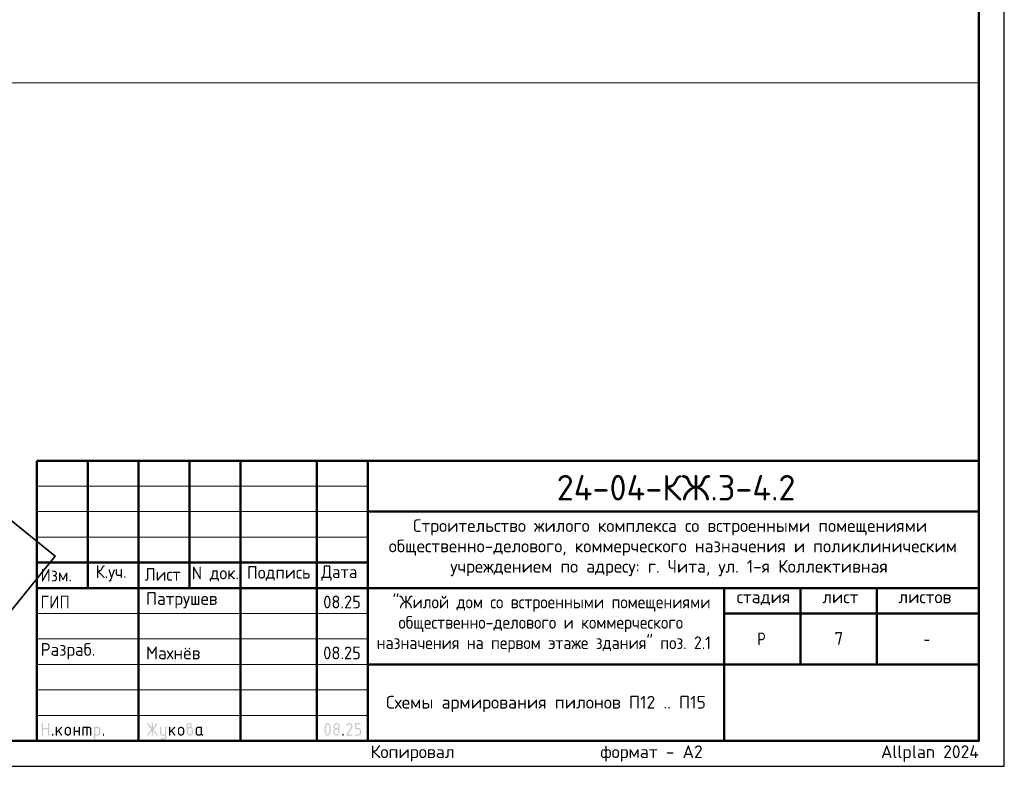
# Model space of a CAD drawing. Header units: millimetres. Extents: x 0 to 59400, y 0 to 42000.
# Tile 15 of 29: x 40065 to 59400, y 0 to 14659. Entities that reach past the tile are written whole.
import ezdxf

# ---------------------------------------------------------------- set-up
doc = ezdxf.new("R2010")
doc.units = ezdxf.units.MM
doc.layers.add('Standard', color=7, linetype='Continuous', lineweight=25)
doc.layers.add('Надписи', color=7, linetype='Continuous', lineweight=25)
doc.styles.add('ISOCPEUR', font='txt')

msp = doc.modelspace()

# ---------------------------------------------------------------- hatches: boundary and pattern name
at = {"layer": 'Standard', "linetype": 'Continuous', "lineweight": 25, "transparency": 33554687}
for points in [[(40499, 614), (40499, 839), (40499, 840), (40499, 842), (40499, 843), (40500, 844), (40500, 845), (40501, 846), (40501, 847), (40502, 848), (40503, 849), (40504, 850), (40505, 850), (40506, 851), (40507, 851), (40509, 851), (40510, 851), (40512, 851), (40513, 851), (40515, 851), (40516, 851), (40517, 851), (40518, 850), (40519, 850), (40520, 849), (40521, 848), (40522, 847), (40522, 846), (40523, 845), (40523, 844), (40524, 843), (40524, 842), (40524, 840), (40524, 839), (40524, 751), (40624, 751), (40624, 839), (40624, 840), (40624, 842), (40624, 843), (40625, 844), (40625, 845), (40626, 846), (40626, 847), (40627, 848), (40628, 849), (40629, 850), (40630, 850), (40631, 851), (40632, 851), (40633, 851), (40635, 851), (40636, 851), (40638, 851), (40639, 851), (40641, 851), (40642, 851), (40643, 850), (40644, 850), (40645, 849), (40646, 848), (40647, 847), (40647, 846), (40648, 845), (40648, 844), (40649, 843), (40649, 842), (40649, 840), (40649, 839), (40649, 614), (40649, 612), (40649, 611), (40649, 609), (40648, 608), (40648, 607), (40647, 606), (40647, 605), (40646, 604), (40645, 604), (40644, 603), (40643, 602), (40642, 602), (40641, 602), (40639, 601), (40638, 601), (40636, 601), (40635, 601), (40633, 601), (40632, 602), (40631, 602), (40630, 602), (40629, 603), (40628, 604), (40627, 604), (40626, 605), (40626, 606), (40625, 607), (40625, 608), (40624, 609), (40624, 611), (40624, 612), (40624, 614), (40624, 726), (40524, 726), (40524, 614), (40524, 612), (40524, 611), (40524, 609), (40523, 608), (40523, 607), (40522, 606), (40522, 605), (40521, 604), (40520, 604), (40519, 603), (40518, 602), (40517, 602), (40516, 602), (40515, 601), (40513, 601), (40512, 601), (40510, 601), (40509, 601), (40507, 602), (40506, 602), (40505, 602), (40504, 603), (40503, 604), (40502, 604), (40501, 605), (40501, 606), (40500, 607), (40500, 608), (40499, 609), (40499, 611), (40499, 612)], [(40799, 694), (40878, 773), (40878, 773), (40879, 774), (40880, 775), (40882, 775), (40883, 776), (40884, 776), (40885, 776), (40886, 776), (40888, 776), (40889, 776), (40891, 776), (40892, 775), (40893, 775), (40894, 774), (40895, 774), (40896, 773), (40897, 772), (40897, 771), (40898, 770), (40898, 769), (40899, 768), (40899, 767), (40899, 765), (40899, 764), (40899, 762), (40899, 761), (40898, 760), (40898, 759), (40897, 758), (40897, 757), (40896, 756), (40895, 755), (40840, 700), (40896, 621), (40898, 619), (40898, 617), (40899, 616), (40899, 614), (40899, 612), (40899, 611), (40899, 609), (40898, 608), (40898, 607), (40897, 606), (40897, 605), (40896, 604), (40895, 604), (40894, 603), (40893, 602), (40892, 602), (40891, 602), (40889, 601), (40888, 601), (40886, 601), (40885, 601), (40883, 602), (40882, 602), (40880, 603), (40879, 603), (40878, 604), (40877, 605), (40876, 607), (40822, 682), (40799, 659), (40799, 614), (40799, 612), (40799, 611), (40799, 609), (40798, 608), (40798, 607), (40797, 606), (40797, 605), (40796, 604), (40795, 604), (40794, 603), (40793, 602), (40792, 602), (40791, 602), (40789, 601), (40788, 601), (40786, 601), (40785, 601), (40783, 601), (40782, 602), (40781, 602), (40780, 602), (40779, 603), (40778, 604), (40777, 604), (40776, 605), (40776, 606), (40775, 607), (40775, 608), (40774, 609), (40774, 611), (40774, 612), (40774, 614), (40774, 764), (40774, 765), (40774, 767), (40774, 768), (40775, 769), (40775, 770), (40776, 771), (40776, 772), (40777, 773), (40778, 774), (40779, 774), (40780, 775), (40781, 775), (40782, 776), (40783, 776), (40785, 776), (40786, 776), (40788, 776), (40789, 776), (40791, 776), (40792, 775), (40793, 775), (40794, 774), (40795, 774), (40796, 773), (40797, 772), (40797, 771), (40798, 770), (40798, 769), (40799, 768), (40799, 767), (40799, 765), (40799, 764)], [(41149, 676), (41149, 614), (41149, 612), (41148, 611), (41148, 609), (41148, 608), (41147, 607), (41147, 606), (41146, 605), (41146, 604), (41145, 604), (41144, 603), (41143, 602), (41142, 602), (41140, 602), (41139, 601), (41138, 601), (41136, 601), (41135, 601), (41133, 601), (41132, 602), (41131, 602), (41129, 602), (41129, 603), (41128, 604), (41127, 604), (41126, 605), (41125, 606), (41125, 607), (41124, 608), (41124, 609), (41124, 611), (41124, 612), (41124, 614), (41124, 764), (41124, 765), (41124, 767), (41124, 768), (41124, 769), (41125, 770), (41125, 771), (41126, 772), (41127, 773), (41128, 774), (41129, 774), (41129, 775), (41131, 775), (41132, 776), (41133, 776), (41135, 776), (41136, 776), (41138, 776), (41139, 776), (41140, 776), (41142, 775), (41143, 775), (41144, 774), (41145, 774), (41146, 773), (41146, 772), (41147, 771), (41147, 770), (41148, 769), (41148, 768), (41148, 767), (41149, 765), (41149, 764), (41149, 701), (41223, 701), (41223, 764), (41223, 765), (41224, 767), (41224, 768), (41224, 769), (41225, 770), (41225, 771), (41226, 772), (41226, 773), (41227, 774), (41228, 774), (41229, 775), (41230, 775), (41232, 776), (41233, 776), (41234, 776), (41236, 776), (41237, 776), (41239, 776), (41240, 776), (41241, 775), (41243, 775), (41243, 774), (41244, 774), (41245, 773), (41246, 772), (41247, 771), (41247, 770), (41248, 769), (41248, 768), (41248, 767), (41248, 765), (41248, 764), (41248, 614), (41248, 612), (41248, 611), (41248, 609), (41248, 608), (41247, 607), (41247, 606), (41246, 605), (41245, 604), (41244, 604), (41243, 603), (41243, 602), (41241, 602), (41240, 602), (41239, 601), (41237, 601), (41236, 601), (41234, 601), (41233, 601), (41232, 602), (41230, 602), (41229, 602), (41228, 603), (41227, 604), (41226, 604), (41226, 605), (41225, 606), (41225, 607), (41224, 608), (41224, 609), (41224, 611), (41223, 612), (41223, 614), (41223, 676)], [(41311, 776), (41423, 776), (41426, 776), (41428, 776), (41431, 776), (41433, 775), (41436, 775), (41438, 774), (41440, 773), (41443, 773), (41445, 772), (41447, 770), (41449, 769), (41451, 768), (41453, 767), (41455, 765), (41457, 763), (41459, 762), (41461, 760), (41462, 758), (41464, 756), (41465, 754), (41467, 752), (41468, 750), (41469, 748), (41470, 745), (41471, 743), (41471, 741), (41472, 739), (41472, 736), (41473, 734), (41473, 731), (41473, 729), (41473, 726), (41473, 614), (41473, 612), (41473, 611), (41473, 609), (41473, 608), (41472, 607), (41472, 606), (41471, 605), (41470, 604), (41469, 604), (41468, 603), (41467, 602), (41466, 602), (41465, 602), (41464, 601), (41462, 601), (41461, 601), (41459, 601), (41458, 601), (41457, 602), (41455, 602), (41454, 602), (41453, 603), (41452, 604), (41451, 604), (41451, 605), (41450, 606), (41449, 607), (41449, 608), (41449, 609), (41448, 611), (41448, 612), (41448, 614), (41448, 726), (41448, 729), (41448, 731), (41447, 734), (41446, 736), (41446, 738), (41444, 740), (41443, 742), (41441, 744), (41439, 746), (41437, 747), (41435, 748), (41433, 749), (41431, 750), (41428, 751), (41426, 751), (41423, 751), (41398, 751), (41398, 614), (41398, 612), (41398, 611), (41398, 609), (41398, 608), (41397, 607), (41397, 606), (41396, 605), (41395, 604), (41395, 604), (41394, 603), (41393, 602), (41391, 602), (41390, 602), (41389, 601), (41387, 601), (41386, 601), (41384, 601), (41383, 601), (41382, 602), (41380, 602), (41379, 602), (41378, 603), (41377, 604), (41377, 604), (41376, 605), (41375, 606), (41375, 607), (41374, 608), (41374, 609), (41374, 611), (41373, 612), (41373, 614), (41373, 751), (41324, 751), (41324, 614), (41324, 612), (41323, 611), (41323, 609), (41323, 608), (41322, 607), (41322, 606), (41321, 605), (41320, 604), (41320, 604), (41319, 603), (41318, 602), (41316, 602), (41315, 602), (41314, 601), (41313, 601), (41311, 601), (41309, 601), (41308, 601), (41307, 602), (41306, 602), (41304, 602), (41303, 603), (41302, 604), (41302, 604), (41301, 605), (41300, 606), (41300, 607), (41299, 608), (41299, 609), (41299, 611), (41298, 612), (41298, 614), (41298, 764), (41298, 765), (41299, 767), (41299, 768), (41299, 769), (41300, 770), (41300, 771), (41301, 772), (41302, 773), (41302, 774), (41303, 774), (41304, 775), (41305, 775), (41307, 776), (41308, 776), (41309, 776)], [(42659, 704), (42594, 607), (42593, 605), (42592, 604), (42591, 603), (42590, 603), (42588, 602), (42587, 602), (42585, 601), (42583, 601), (42582, 601), (42580, 601), (42579, 602), (42578, 602), (42577, 603), (42576, 603), (42575, 604), (42574, 605), (42573, 605), (42573, 606), (42572, 607), (42572, 609), (42571, 610), (42571, 611), (42571, 613), (42571, 614), (42571, 616), (42572, 618), (42572, 619), (42573, 621), (42643, 726), (42573, 832), (42572, 833), (42572, 835), (42571, 837), (42571, 838), (42571, 840), (42571, 841), (42571, 843), (42572, 844), (42572, 845), (42573, 846), (42573, 847), (42574, 848), (42575, 849), (42576, 849), (42577, 850), (42578, 850), (42579, 851), (42581, 851), (42582, 851), (42584, 851), (42585, 851), (42587, 851), (42588, 851), (42589, 850), (42591, 849), (42592, 848), (42593, 847), (42594, 846), (42659, 749), (42659, 839), (42659, 840), (42659, 842), (42659, 843), (42659, 844), (42660, 845), (42660, 846), (42661, 847), (42662, 848), (42662, 849), (42663, 850), (42664, 850), (42666, 851), (42667, 851), (42668, 851), (42669, 851), (42671, 851), (42673, 851), (42674, 851), (42675, 851), (42677, 851), (42678, 850), (42679, 850), (42680, 849), (42680, 848), (42681, 847), (42682, 846), (42682, 845), (42683, 844), (42683, 843), (42683, 842), (42684, 840), (42684, 839), (42684, 749), (42748, 846), (42749, 847), (42750, 848), (42751, 849), (42753, 850), (42754, 851), (42756, 851), (42757, 851), (42759, 851), (42760, 851), (42761, 851), (42762, 851), (42763, 850), (42765, 850), (42766, 849), (42767, 848), (42767, 847), (42768, 847), (42769, 846), (42770, 845), (42770, 843), (42771, 842), (42771, 841), (42771, 840), (42771, 839), (42771, 837), (42771, 835), (42770, 833), (42769, 832), (42699, 726), (42769, 621), (42770, 619), (42771, 617), (42771, 616), (42771, 614), (42771, 613), (42771, 611), (42771, 610), (42770, 609), (42770, 608), (42769, 607), (42768, 606), (42768, 605), (42767, 604), (42766, 603), (42765, 603), (42764, 602), (42763, 602), (42761, 602), (42760, 601), (42759, 601), (42757, 601), (42756, 602), (42754, 602), (42753, 603), (42751, 603), (42750, 604), (42749, 605), (42748, 607), (42684, 704), (42684, 614), (42684, 612), (42683, 611), (42683, 609), (42683, 608), (42682, 607), (42682, 606), (42681, 605), (42680, 604), (42680, 604), (42679, 603), (42678, 602), (42677, 602), (42675, 602), (42674, 601), (42673, 601), (42671, 601), (42669, 601), (42668, 601), (42667, 602), (42666, 602), (42664, 602), (42663, 603), (42662, 604), (42662, 604), (42661, 605), (42660, 606), (42660, 607), (42659, 608), (42659, 609), (42659, 611), (42659, 612), (42659, 614)], [(42921, 576), (42921, 601), (42871, 601), (42868, 601), (42866, 602), (42863, 602), (42861, 602), (42858, 603), (42856, 603), (42854, 604), (42852, 605), (42849, 606), (42847, 607), (42845, 608), (42843, 609), (42841, 611), (42839, 612), (42837, 614), (42836, 616), (42834, 618), (42832, 620), (42831, 622), (42829, 624), (42828, 626), (42827, 628), (42826, 630), (42825, 632), (42824, 634), (42823, 637), (42822, 639), (42822, 641), (42822, 644), (42821, 646), (42821, 649), (42821, 651), (42821, 764), (42821, 765), (42821, 767), (42821, 768), (42822, 769), (42822, 770), (42823, 771), (42823, 772), (42824, 773), (42825, 774), (42826, 774), (42827, 775), (42828, 775), (42829, 776), (42831, 776), (42832, 776), (42834, 776), (42835, 776), (42837, 776), (42838, 776), (42839, 775), (42840, 775), (42841, 774), (42842, 774), (42843, 773), (42844, 772), (42844, 771), (42845, 770), (42845, 769), (42846, 768), (42846, 767), (42846, 765), (42846, 764), (42846, 651), (42846, 649), (42847, 646), (42847, 644), (42848, 642), (42849, 640), (42850, 638), (42852, 636), (42854, 634), (42855, 632), (42857, 630), (42859, 629), (42862, 628), (42864, 627), (42866, 627), (42868, 626), (42871, 626), (42921, 626), (42921, 764), (42921, 765), (42921, 767), (42921, 768), (42922, 769), (42922, 770), (42923, 771), (42923, 772), (42924, 773), (42925, 774), (42926, 774), (42927, 775), (42928, 775), (42929, 776), (42930, 776), (42932, 776), (42933, 776), (42935, 776), (42936, 776), (42938, 776), (42939, 775), (42940, 775), (42941, 774), (42942, 774), (42943, 773), (42944, 772), (42944, 771), (42945, 770), (42945, 769), (42945, 768), (42946, 767), (42946, 765), (42946, 764), (42946, 576), (42946, 574), (42946, 571), (42945, 569), (42945, 566), (42945, 564), (42944, 562), (42943, 559), (42942, 557), (42941, 555), (42940, 553), (42939, 551), (42938, 549), (42937, 547), (42935, 545), (42933, 543), (42932, 541), (42930, 539), (42928, 538), (42926, 536), (42924, 535), (42922, 533), (42920, 532), (42918, 531), (42916, 530), (42914, 529), (42911, 528), (42909, 528), (42907, 527), (42904, 527), (42902, 527), (42899, 526), (42897, 526), (42846, 526), (42845, 526), (42843, 527), (42842, 527), (42841, 527), (42840, 528), (42839, 528), (42838, 529), (42837, 529), (42836, 530), (42835, 531), (42835, 532), (42834, 533), (42834, 535), (42834, 536), (42834, 537), (42834, 539), (42834, 540), (42834, 541), (42834, 542), (42835, 544), (42835, 545), (42836, 546), (42836, 547), (42837, 548), (42838, 549), (42839, 549), (42840, 550), (42842, 550), (42843, 551), (42844, 551), (42845, 551), (42846, 551), (42896, 551), (42899, 551), (42901, 552), (42903, 552), (42906, 553), (42908, 554), (42910, 555), (42912, 557), (42914, 558), (42915, 560), (42917, 562), (42918, 564), (42919, 566), (42920, 568), (42920, 571), (42921, 573)], [(43021, 694), (43100, 773), (43100, 773), (43101, 774), (43102, 775), (43104, 775), (43105, 776), (43106, 776), (43107, 776), (43108, 776), (43110, 776), (43111, 776), (43113, 776), (43114, 775), (43115, 775), (43116, 774), (43117, 774), (43118, 773), (43119, 772), (43119, 771), (43120, 770), (43120, 769), (43121, 768), (43121, 767), (43121, 765), (43121, 764), (43121, 762), (43121, 761), (43121, 760), (43120, 759), (43120, 758), (43119, 757), (43118, 756), (43117, 755), (43062, 700), (43119, 621), (43120, 619), (43120, 617), (43121, 616), (43121, 614), (43121, 612), (43121, 611), (43121, 609), (43120, 608), (43120, 607), (43119, 606), (43119, 605), (43118, 604), (43117, 604), (43116, 603), (43115, 602), (43114, 602), (43113, 602), (43111, 601), (43110, 601), (43108, 601), (43107, 601), (43105, 602), (43104, 602), (43103, 603), (43101, 603), (43100, 604), (43099, 605), (43098, 607), (43044, 682), (43021, 659), (43021, 614), (43021, 612), (43021, 611), (43021, 609), (43020, 608), (43020, 607), (43019, 606), (43019, 605), (43018, 604), (43017, 604), (43016, 603), (43015, 602), (43014, 602), (43013, 602), (43011, 601), (43010, 601), (43008, 601), (43007, 601), (43006, 601), (43004, 602), (43003, 602), (43002, 602), (43001, 603), (43000, 604), (42999, 604), (42998, 605), (42998, 606), (42997, 607), (42997, 608), (42996, 609), (42996, 611), (42996, 612), (42996, 614), (42996, 764), (42996, 765), (42996, 767), (42996, 768), (42997, 769), (42997, 770), (42998, 771), (42998, 772), (42999, 773), (43000, 774), (43001, 774), (43002, 775), (43003, 775), (43004, 776), (43006, 776), (43007, 776), (43008, 776), (43010, 776), (43011, 776), (43013, 776), (43014, 775), (43015, 775), (43016, 774), (43017, 774), (43018, 773), (43019, 772), (43019, 771), (43020, 770), (43020, 769), (43021, 768), (43021, 767), (43021, 765), (43021, 764)], [(46537, 851), (46540, 851), (46544, 851), (46547, 851), (46550, 850), (46553, 850), (46556, 849), (46558, 848), (46561, 847), (46564, 846), (46567, 844), (46569, 843), (46572, 841), (46574, 839), (46577, 837), (46579, 835), (46581, 833), (46584, 831), (46586, 828), (46588, 826), (46589, 823), (46591, 821), (46592, 818), (46594, 816), (46595, 813), (46596, 810), (46597, 807), (46598, 804), (46598, 801), (46599, 798), (46599, 795), (46600, 792), (46600, 789), (46600, 784), (46599, 780), (46598, 775), (46597, 771), (46595, 766), (46593, 762), (46591, 757), (46588, 753), (46510, 626), (46587, 626), (46589, 626), (46590, 626), (46591, 626), (46593, 626), (46594, 625), (46595, 625), (46596, 624), (46597, 623), (46597, 622), (46598, 621), (46598, 620), (46599, 619), (46599, 618), (46599, 617), (46600, 615), (46600, 614), (46600, 612), (46599, 611), (46599, 610), (46599, 608), (46598, 607), (46598, 606), (46597, 605), (46597, 604), (46596, 604), (46595, 603), (46594, 602), (46593, 602), (46591, 602), (46590, 601), (46589, 601), (46587, 601), (46487, 601), (46486, 601), (46484, 601), (46483, 602), (46482, 602), (46481, 602), (46480, 603), (46479, 604), (46478, 604), (46477, 605), (46476, 606), (46476, 607), (46475, 608), (46475, 609), (46475, 611), (46475, 612), (46475, 614), (46475, 616), (46475, 617), (46476, 619), (46477, 621), (46568, 768), (46570, 771), (46571, 773), (46572, 776), (46573, 778), (46574, 781), (46574, 783), (46575, 786), (46575, 789), (46575, 793), (46574, 796), (46573, 800), (46572, 803), (46571, 806), (46568, 809), (46566, 813), (46564, 815), (46561, 818), (46558, 820), (46555, 822), (46552, 823), (46548, 825), (46545, 826), (46541, 826), (46537, 826), (46535, 826), (46532, 826), (46529, 825), (46527, 824), (46524, 823), (46522, 822), (46519, 820), (46517, 818), (46514, 816), (46512, 814), (46510, 812), (46507, 809), (46505, 806), (46503, 802), (46500, 799), (46498, 795), (46497, 793), (46496, 792), (46495, 791), (46494, 790), (46492, 790), (46491, 789), (46489, 789), (46487, 789), (46486, 789), (46484, 789), (46483, 789), (46482, 790), (46481, 790), (46480, 791), (46479, 791), (46478, 792), (46477, 793), (46476, 794), (46476, 795), (46475, 796), (46475, 797), (46475, 798), (46475, 800), (46475, 801), (46475, 803), (46475, 804), (46475, 805), (46476, 806), (46479, 812), (46482, 817), (46485, 822), (46488, 826), (46492, 830), (46495, 834), (46499, 837), (46503, 840), (46507, 843), (46511, 845), (46515, 847), (46519, 848), (46523, 850), (46528, 851), (46532, 851)], [(46650, 739), (46650, 839), (46650, 840), (46650, 842), (46650, 843), (46650, 844), (46651, 845), (46651, 846), (46652, 847), (46653, 848), (46653, 849), (46654, 850), (46655, 850), (46657, 851), (46658, 851), (46659, 851), (46660, 851), (46662, 851), (46749, 851), (46751, 851), (46752, 851), (46754, 851), (46755, 851), (46756, 850), (46757, 850), (46758, 849), (46759, 848), (46759, 847), (46760, 846), (46761, 845), (46761, 844), (46761, 843), (46762, 842), (46762, 840), (46762, 839), (46762, 837), (46762, 836), (46761, 834), (46761, 833), (46761, 832), (46760, 831), (46759, 830), (46759, 829), (46758, 829), (46757, 828), (46756, 827), (46755, 827), (46754, 827), (46752, 826), (46751, 826), (46749, 826), (46675, 826), (46675, 751), (46712, 751), (46715, 751), (46718, 751), (46721, 751), (46724, 750), (46727, 750), (46730, 749), (46733, 748), (46736, 747), (46739, 746), (46741, 744), (46744, 743), (46747, 741), (46749, 739), (46751, 737), (46754, 735), (46756, 733), (46758, 731), (46760, 728), (46762, 726), (46764, 723), (46766, 721), (46767, 718), (46769, 715), (46770, 713), (46771, 710), (46772, 707), (46773, 704), (46773, 701), (46774, 698), (46774, 695), (46774, 692), (46774, 689), (46774, 664), (46774, 661), (46774, 657), (46774, 654), (46773, 651), (46773, 648), (46772, 645), (46771, 643), (46770, 640), (46769, 637), (46767, 634), (46766, 632), (46764, 629), (46762, 627), (46760, 624), (46758, 622), (46756, 620), (46754, 617), (46751, 615), (46749, 613), (46746, 612), (46744, 610), (46741, 608), (46739, 607), (46736, 606), (46733, 605), (46730, 604), (46727, 603), (46724, 602), (46721, 602), (46718, 602), (46715, 601), (46712, 601), (46662, 601), (46660, 601), (46659, 601), (46658, 602), (46657, 602), (46655, 602), (46654, 603), (46653, 604), (46653, 604), (46652, 605), (46651, 606), (46651, 607), (46650, 608), (46650, 610), (46650, 611), (46650, 612), (46650, 614), (46650, 615), (46650, 617), (46650, 618), (46650, 619), (46651, 620), (46651, 621), (46652, 622), (46653, 623), (46653, 624), (46654, 625), (46655, 625), (46657, 626), (46658, 626), (46659, 626), (46660, 626), (46662, 626), (46712, 626), (46716, 626), (46719, 627), (46723, 628), (46726, 629), (46730, 630), (46733, 632), (46736, 634), (46738, 637), (46741, 640), (46743, 643), (46745, 646), (46747, 649), (46748, 653), (46749, 656), (46749, 660), (46749, 664), (46749, 689), (46749, 693), (46749, 696), (46748, 700), (46747, 703), (46745, 707), (46743, 710), (46741, 713), (46738, 715), (46736, 718), (46733, 720), (46730, 722), (46726, 724), (46723, 725), (46719, 726), (46716, 726), (46712, 726), (46662, 726), (46660, 726), (46659, 726), (46658, 727), (46657, 727), (46655, 727), (46654, 728), (46653, 729), (46653, 729), (46652, 730), (46651, 731), (46651, 732), (46650, 733), (46650, 734), (46650, 736), (46650, 737)], [(40699, 626), (40699, 628), (40699, 629), (40699, 631), (40700, 632), (40700, 633), (40701, 634), (40701, 635), (40702, 636), (40703, 637), (40704, 637), (40705, 638), (40706, 638), (40707, 638), (40709, 639), (40710, 639), (40712, 639), (40713, 639), (40714, 639), (40716, 638), (40717, 638), (40718, 638), (40719, 637), (40720, 637), (40721, 636), (40722, 635), (40722, 634), (40723, 633), (40723, 632), (40724, 631), (40724, 629), (40724, 628), (40724, 626), (40724, 614), (40724, 612), (40724, 611), (40724, 610), (40723, 608), (40723, 607), (40722, 606), (40722, 605), (40721, 604), (40720, 604), (40719, 603), (40718, 602), (40717, 602), (40716, 602), (40714, 601), (40713, 601), (40712, 601), (40710, 601), (40709, 601), (40707, 602), (40706, 602), (40705, 602), (40704, 603), (40703, 604), (40702, 604), (40701, 605), (40701, 606), (40700, 607), (40700, 608), (40699, 610), (40699, 611), (40699, 612), (40699, 614)], [(41698, 626), (41698, 628), (41698, 629), (41699, 631), (41699, 632), (41699, 633), (41700, 634), (41701, 635), (41701, 636), (41702, 637), (41703, 637), (41704, 638), (41705, 638), (41707, 638), (41708, 639), (41709, 639), (41711, 639), (41712, 639), (41714, 639), (41715, 638), (41716, 638), (41717, 638), (41718, 637), (41719, 637), (41720, 636), (41721, 635), (41722, 634), (41722, 633), (41723, 632), (41723, 631), (41723, 629), (41723, 628), (41723, 626), (41723, 614), (41723, 612), (41723, 611), (41723, 610), (41723, 608), (41722, 607), (41722, 606), (41721, 605), (41720, 604), (41719, 604), (41718, 603), (41717, 602), (41716, 602), (41715, 602), (41714, 601), (41712, 601), (41711, 601), (41709, 601), (41708, 601), (41707, 602), (41705, 602), (41704, 602), (41703, 603), (41702, 604), (41701, 604), (41701, 605), (41700, 606), (41699, 607), (41699, 608), (41699, 610), (41698, 611), (41698, 612), (41698, 614)], [(46400, 626), (46400, 628), (46400, 629), (46400, 631), (46401, 632), (46401, 633), (46402, 634), (46402, 635), (46403, 636), (46404, 637), (46405, 637), (46406, 638), (46407, 638), (46408, 638), (46409, 639), (46411, 639), (46412, 639), (46414, 639), (46415, 639), (46417, 638), (46418, 638), (46419, 638), (46420, 637), (46421, 637), (46422, 636), (46423, 635), (46423, 634), (46424, 633), (46424, 632), (46424, 631), (46425, 629), (46425, 628), (46425, 626), (46425, 614), (46425, 612), (46425, 611), (46424, 610), (46424, 608), (46424, 607), (46423, 606), (46423, 605), (46422, 604), (46421, 604), (46420, 603), (46419, 602), (46418, 602), (46417, 602), (46415, 601), (46414, 601), (46412, 601), (46411, 601), (46409, 601), (46408, 602), (46407, 602), (46406, 602), (46405, 603), (46404, 604), (46403, 604), (46402, 605), (46402, 606), (46401, 607), (46401, 608), (46400, 610), (46400, 611), (46400, 612), (46400, 614)]]:
    msp.add_hatch(color=7, dxfattribs=at).paths.add_polyline_path(points, flags=16)
h = msp.add_hatch(color=7, dxfattribs=at)
h.paths.add_polyline_path([(40949, 664), (40949, 714), (40949, 717), (40949, 720), (40949, 723), (40950, 726), (40950, 729), (40951, 732), (40952, 735), (40953, 738), (40954, 740), (40956, 743), (40957, 746), (40959, 748), (40961, 751), (40963, 753), (40965, 756), (40967, 758), (40969, 760), (40972, 762), (40974, 764), (40977, 766), (40979, 768), (40982, 769), (40984, 770), (40987, 772), (40990, 773), (40993, 774), (40996, 774), (40999, 775), (41002, 776), (41005, 776), (41008, 776), (41011, 776), (41014, 776), (41018, 776), (41021, 776), (41024, 775), (41027, 774), (41030, 774), (41033, 773), (41035, 772), (41038, 770), (41041, 769), (41043, 768), (41046, 766), (41048, 764), (41051, 762), (41053, 760), (41055, 758), (41058, 756), (41060, 753), (41062, 751), (41063, 749), (41065, 746), (41066, 743), (41068, 741), (41069, 738), (41070, 735), (41071, 732), (41072, 729), (41072, 726), (41073, 723), (41073, 720), (41074, 717), (41074, 714), (41074, 664), (41074, 660), (41073, 657), (41073, 654), (41072, 651), (41072, 648), (41071, 645), (41070, 642), (41069, 640), (41068, 637), (41066, 634), (41065, 632), (41063, 629), (41062, 627), (41060, 624), (41058, 622), (41055, 620), (41053, 617), (41051, 615), (41048, 613), (41046, 612), (41043, 610), (41041, 608), (41038, 607), (41035, 606), (41032, 605), (41029, 604), (41027, 603), (41024, 602), (41021, 602), (41017, 602), (41014, 601), (41011, 601), (41008, 601), (41005, 602), (41002, 602), (40999, 602), (40996, 603), (40993, 604), (40990, 605), (40987, 606), (40984, 607), (40982, 608), (40979, 610), (40977, 612), (40974, 613), (40972, 615), (40969, 617), (40967, 620), (40965, 622), (40963, 624), (40961, 627), (40959, 629), (40957, 632), (40956, 634), (40954, 637), (40953, 640), (40952, 642), (40951, 645), (40950, 648), (40950, 651), (40949, 654), (40949, 657), (40949, 660)], flags=16)
h.paths.add_polyline_path([(41048, 664), (41048, 714), (41048, 718), (41048, 721), (41047, 725), (41046, 728), (41044, 732), (41042, 735), (41040, 738), (41038, 740), (41035, 743), (41032, 745), (41029, 747), (41025, 749), (41022, 750), (41019, 751), (41015, 751), (41011, 751), (41007, 751), (41004, 751), (41000, 750), (40997, 749), (40994, 747), (40990, 745), (40987, 743), (40985, 740), (40982, 738), (40980, 735), (40978, 732), (40977, 728), (40975, 725), (40974, 721), (40974, 718), (40974, 714), (40974, 664), (40974, 660), (40974, 656), (40975, 653), (40977, 649), (40978, 646), (40980, 643), (40982, 640), (40985, 637), (40987, 634), (40990, 632), (40993, 630), (40997, 629), (41000, 628), (41004, 627), (41007, 626), (41011, 626), (41015, 626), (41019, 627), (41022, 628), (41025, 629), (41029, 630), (41032, 633), (41035, 635), (41038, 637), (41040, 640), (41042, 643), (41044, 646), (41046, 649), (41047, 653), (41048, 656), (41048, 660)])
h = msp.add_hatch(color=7, dxfattribs=at)
h.paths.add_polyline_path([(41523, 764), (41523, 765), (41524, 767), (41524, 768), (41524, 769), (41525, 770), (41525, 771), (41526, 772), (41527, 773), (41527, 774), (41528, 774), (41529, 775), (41530, 775), (41532, 776), (41533, 776), (41534, 776), (41536, 776), (41598, 776), (41601, 776), (41603, 776), (41606, 776), (41608, 775), (41611, 775), (41613, 774), (41615, 773), (41618, 773), (41620, 772), (41622, 770), (41624, 769), (41626, 768), (41628, 767), (41630, 765), (41632, 763), (41634, 762), (41636, 760), (41637, 758), (41639, 756), (41640, 754), (41641, 752), (41643, 750), (41644, 748), (41645, 746), (41645, 743), (41646, 741), (41647, 739), (41647, 736), (41648, 734), (41648, 731), (41648, 729), (41648, 726), (41648, 651), (41648, 649), (41648, 646), (41648, 644), (41647, 641), (41647, 639), (41646, 637), (41645, 634), (41645, 632), (41644, 630), (41643, 628), (41641, 626), (41640, 624), (41639, 622), (41637, 620), (41636, 618), (41634, 616), (41632, 614), (41630, 612), (41628, 611), (41626, 609), (41624, 608), (41622, 607), (41620, 606), (41618, 605), (41615, 604), (41613, 603), (41611, 603), (41608, 602), (41606, 602), (41603, 602), (41601, 601), (41598, 601), (41548, 601), (41548, 539), (41548, 537), (41548, 536), (41548, 535), (41548, 533), (41547, 532), (41547, 531), (41546, 530), (41545, 529), (41545, 529), (41544, 528), (41543, 528), (41541, 527), (41540, 527), (41539, 527), (41538, 526), (41536, 526), (41534, 526), (41533, 527), (41532, 527), (41530, 527), (41529, 528), (41528, 528), (41527, 529), (41527, 529), (41526, 530), (41525, 531), (41525, 532), (41524, 533), (41524, 535), (41524, 536), (41523, 537), (41523, 539)], flags=16)
h.paths.add_polyline_path([(41548, 751), (41548, 626), (41598, 626), (41601, 626), (41603, 627), (41606, 627), (41608, 628), (41610, 629), (41612, 630), (41614, 632), (41616, 634), (41618, 635), (41619, 637), (41620, 639), (41621, 642), (41622, 644), (41623, 646), (41623, 649), (41623, 651), (41623, 726), (41623, 729), (41623, 731), (41622, 734), (41621, 736), (41620, 738), (41619, 740), (41618, 742), (41616, 744), (41614, 746), (41612, 747), (41610, 748), (41608, 749), (41606, 750), (41603, 751), (41601, 751), (41598, 751)])
h = msp.add_hatch(color=7, dxfattribs=at)
h.paths.add_polyline_path([(43171, 664), (43171, 714), (43171, 717), (43171, 720), (43171, 723), (43172, 726), (43173, 729), (43173, 732), (43174, 735), (43175, 738), (43177, 740), (43178, 743), (43179, 746), (43181, 748), (43183, 751), (43185, 753), (43187, 756), (43189, 758), (43191, 760), (43194, 762), (43196, 764), (43199, 766), (43201, 768), (43204, 769), (43206, 770), (43209, 772), (43212, 773), (43215, 774), (43218, 774), (43221, 775), (43224, 776), (43227, 776), (43230, 776), (43233, 776), (43236, 776), (43240, 776), (43243, 776), (43246, 775), (43249, 774), (43252, 774), (43255, 773), (43257, 772), (43260, 770), (43263, 769), (43265, 768), (43268, 766), (43271, 764), (43273, 762), (43275, 760), (43278, 758), (43280, 756), (43282, 753), (43284, 751), (43285, 749), (43287, 746), (43289, 743), (43290, 741), (43291, 738), (43292, 735), (43293, 732), (43294, 729), (43294, 726), (43295, 723), (43295, 720), (43296, 717), (43296, 714), (43296, 664), (43296, 660), (43295, 657), (43295, 654), (43294, 651), (43294, 648), (43293, 645), (43292, 642), (43291, 640), (43290, 637), (43288, 634), (43287, 632), (43285, 629), (43284, 627), (43282, 624), (43280, 622), (43277, 620), (43275, 617), (43273, 615), (43270, 613), (43268, 612), (43265, 610), (43263, 608), (43260, 607), (43257, 606), (43254, 605), (43252, 604), (43249, 603), (43246, 602), (43243, 602), (43240, 602), (43236, 601), (43233, 601), (43230, 601), (43227, 602), (43224, 602), (43221, 602), (43218, 603), (43215, 604), (43212, 605), (43209, 606), (43206, 607), (43204, 608), (43201, 610), (43199, 612), (43196, 613), (43194, 615), (43191, 617), (43189, 620), (43187, 622), (43185, 624), (43183, 627), (43181, 629), (43179, 632), (43178, 634), (43177, 637), (43175, 640), (43174, 642), (43173, 645), (43173, 648), (43172, 651), (43171, 654), (43171, 657), (43171, 660)], flags=16)
h.paths.add_polyline_path([(43271, 664), (43271, 714), (43271, 718), (43270, 721), (43269, 725), (43268, 728), (43266, 732), (43264, 735), (43262, 738), (43260, 740), (43257, 743), (43254, 745), (43251, 747), (43248, 749), (43244, 750), (43241, 751), (43237, 751), (43233, 751), (43229, 751), (43226, 751), (43222, 750), (43219, 749), (43216, 747), (43213, 745), (43210, 743), (43207, 740), (43204, 738), (43202, 735), (43200, 732), (43199, 728), (43197, 725), (43197, 721), (43196, 718), (43196, 714), (43196, 664), (43196, 660), (43197, 656), (43197, 653), (43199, 649), (43200, 646), (43202, 643), (43204, 640), (43207, 637), (43209, 634), (43212, 632), (43215, 630), (43219, 629), (43222, 628), (43226, 627), (43229, 626), (43233, 626), (43237, 626), (43241, 627), (43244, 628), (43248, 629), (43251, 630), (43254, 633), (43257, 635), (43260, 637), (43262, 640), (43264, 643), (43266, 646), (43268, 649), (43269, 653), (43270, 656), (43271, 660)])
h = msp.add_hatch(color=7, dxfattribs=at)
h.paths.add_polyline_path([(43371, 764), (43375, 767), (43379, 769), (43382, 772), (43386, 773), (43390, 775), (43393, 775), (43397, 776), (43400, 776), (43402, 776), (43404, 777), (43406, 777), (43407, 778), (43409, 779), (43411, 781), (43413, 783), (43414, 785), (43416, 787), (43417, 789), (43418, 791), (43419, 793), (43420, 795), (43420, 797), (43421, 799), (43421, 801), (43421, 804), (43420, 806), (43420, 809), (43419, 811), (43418, 813), (43417, 815), (43415, 817), (43414, 819), (43412, 821), (43410, 822), (43408, 824), (43405, 824), (43403, 825), (43401, 826), (43398, 826), (43396, 826), (43393, 826), (43391, 826), (43388, 825), (43386, 824), (43384, 823), (43382, 822), (43380, 821), (43378, 819), (43376, 817), (43375, 815), (43373, 813), (43373, 811), (43372, 809), (43371, 806), (43371, 804), (43371, 801)])
h.paths.add_polyline_path([(43433, 771), (43437, 769), (43441, 767), (43445, 765), (43448, 762), (43452, 759), (43455, 756), (43458, 752), (43460, 748), (43463, 744), (43465, 740), (43467, 736), (43468, 732), (43469, 727), (43470, 723), (43470, 718), (43470, 714), (43470, 664), (43470, 661), (43470, 657), (43470, 654), (43469, 651), (43469, 648), (43468, 645), (43467, 642), (43466, 640), (43465, 637), (43463, 634), (43462, 632), (43460, 629), (43458, 627), (43456, 624), (43454, 622), (43452, 619), (43450, 617), (43448, 615), (43445, 613), (43443, 612), (43440, 610), (43437, 608), (43435, 607), (43432, 606), (43429, 605), (43426, 604), (43424, 603), (43421, 602), (43418, 602), (43414, 602), (43411, 601), (43408, 601), (43405, 601), (43402, 602), (43399, 602), (43396, 602), (43393, 603), (43390, 604), (43387, 605), (43384, 606), (43381, 607), (43379, 608), (43376, 610), (43373, 612), (43371, 613), (43368, 615), (43366, 617), (43364, 620), (43362, 622), (43360, 624), (43358, 627), (43356, 629), (43354, 632), (43353, 634), (43351, 637), (43350, 640), (43349, 643), (43348, 645), (43347, 648), (43347, 651), (43346, 654), (43346, 657), (43346, 661), (43346, 664), (43346, 801), (43346, 804), (43346, 806), (43346, 809), (43347, 811), (43347, 814), (43348, 816), (43348, 818), (43349, 821), (43350, 823), (43351, 825), (43353, 827), (43354, 829), (43355, 831), (43357, 833), (43358, 835), (43360, 837), (43362, 839), (43364, 840), (43366, 842), (43368, 843), (43370, 845), (43372, 846), (43374, 847), (43376, 848), (43379, 849), (43381, 849), (43383, 850), (43386, 850), (43388, 851), (43390, 851), (43393, 851), (43396, 851), (43398, 851), (43401, 851), (43403, 851), (43406, 850), (43408, 850), (43410, 849), (43413, 849), (43415, 848), (43417, 847), (43419, 846), (43421, 844), (43423, 843), (43425, 842), (43427, 840), (43429, 839), (43431, 837), (43433, 835), (43434, 833), (43436, 831), (43437, 829), (43439, 827), (43440, 825), (43441, 823), (43442, 821), (43443, 818), (43443, 816), (43444, 814), (43445, 811), (43445, 809), (43445, 806), (43445, 804), (43445, 801), (43445, 797), (43445, 792), (43444, 788), (43442, 784), (43441, 781), (43438, 777), (43436, 774)], flags=16)
h.paths.add_polyline_path([(43445, 664), (43445, 714), (43445, 718), (43445, 721), (43444, 725), (43443, 728), (43441, 732), (43439, 735), (43437, 738), (43435, 740), (43432, 743), (43429, 745), (43426, 747), (43423, 749), (43419, 750), (43416, 751), (43412, 751), (43408, 751), (43404, 751), (43401, 751), (43397, 750), (43394, 749), (43390, 747), (43387, 745), (43384, 743), (43382, 740), (43379, 738), (43377, 735), (43375, 732), (43373, 728), (43372, 725), (43371, 721), (43371, 718), (43371, 714), (43371, 664), (43371, 660), (43371, 656), (43372, 653), (43373, 649), (43375, 646), (43377, 643), (43379, 640), (43382, 637), (43384, 634), (43387, 632), (43390, 630), (43394, 629), (43397, 628), (43401, 627), (43404, 626), (43408, 626), (43412, 626), (43416, 627), (43419, 628), (43423, 629), (43426, 630), (43429, 633), (43432, 635), (43435, 637), (43437, 640), (43439, 643), (43441, 646), (43443, 649), (43444, 653), (43445, 656), (43445, 660)])
h = msp.add_hatch(color=7, dxfattribs=at)
h.paths.add_polyline_path([(43620, 751), (43570, 751), (43568, 751), (43565, 751), (43563, 750), (43561, 749), (43559, 748), (43557, 747), (43555, 746), (43553, 744), (43551, 742), (43550, 740), (43548, 738), (43547, 736), (43547, 734), (43546, 731), (43546, 729), (43546, 726), (43546, 651), (43546, 649), (43546, 646), (43547, 644), (43547, 642), (43548, 640), (43550, 638), (43551, 636), (43553, 634), (43555, 632), (43557, 630), (43559, 629), (43561, 628), (43563, 627), (43566, 627), (43568, 626), (43570, 626), (43595, 626), (43598, 626), (43600, 627), (43603, 627), (43605, 628), (43607, 629), (43609, 630), (43611, 632), (43613, 634), (43615, 635), (43616, 637), (43618, 639), (43618, 642), (43619, 644), (43620, 646), (43620, 649), (43620, 651)])
h.paths.add_polyline_path([(43670, 614), (43670, 612), (43670, 611), (43670, 609), (43670, 608), (43669, 607), (43669, 606), (43668, 605), (43667, 604), (43666, 604), (43665, 603), (43664, 602), (43663, 602), (43662, 602), (43661, 601), (43659, 601), (43658, 601), (43653, 601), (43649, 602), (43646, 603), (43642, 605), (43638, 606), (43635, 609), (43632, 611), (43629, 615), (43626, 611), (43622, 609), (43618, 606), (43614, 605), (43610, 603), (43605, 602), (43600, 601), (43595, 601), (43570, 601), (43568, 601), (43565, 602), (43563, 602), (43560, 602), (43558, 603), (43556, 603), (43553, 604), (43551, 605), (43549, 606), (43547, 607), (43545, 608), (43543, 609), (43541, 611), (43539, 612), (43537, 614), (43535, 616), (43533, 618), (43532, 619), (43530, 621), (43529, 623), (43527, 625), (43526, 628), (43525, 630), (43524, 632), (43523, 634), (43523, 636), (43522, 639), (43521, 641), (43521, 644), (43521, 646), (43521, 649), (43521, 651), (43521, 726), (43521, 729), (43521, 731), (43521, 734), (43521, 736), (43522, 739), (43523, 741), (43523, 743), (43524, 746), (43525, 748), (43526, 750), (43527, 752), (43529, 754), (43530, 756), (43532, 758), (43533, 760), (43535, 762), (43537, 763), (43539, 765), (43541, 767), (43543, 768), (43545, 769), (43547, 770), (43549, 772), (43551, 773), (43553, 773), (43556, 774), (43558, 775), (43560, 775), (43563, 776), (43565, 776), (43568, 776), (43570, 776), (43633, 776), (43634, 776), (43636, 776), (43637, 776), (43638, 775), (43639, 775), (43640, 774), (43641, 774), (43642, 773), (43643, 772), (43644, 771), (43644, 770), (43645, 769), (43645, 768), (43645, 767), (43645, 765), (43645, 764), (43645, 639), (43645, 637), (43646, 636), (43646, 634), (43646, 633), (43646, 632), (43647, 631), (43648, 630), (43648, 629), (43649, 629), (43650, 628), (43651, 627), (43652, 627), (43654, 627), (43655, 626), (43656, 626), (43658, 626), (43659, 626), (43661, 626), (43662, 626), (43663, 625), (43664, 625), (43665, 625), (43666, 624), (43667, 623), (43668, 622), (43669, 621), (43669, 620), (43670, 619), (43670, 618), (43670, 617), (43670, 615)], flags=16)
h = msp.add_hatch(color=7, dxfattribs=at)
h.paths.add_polyline_path([(46150, 726), (46150, 734), (46149, 742), (46149, 749), (46148, 756), (46147, 764), (46146, 771), (46145, 778), (46143, 785), (46142, 790), (46141, 795), (46139, 799), (46138, 803), (46136, 807), (46134, 810), (46132, 813), (46131, 816), (46129, 818), (46127, 820), (46124, 822), (46122, 824), (46120, 825), (46118, 826), (46115, 826), (46112, 826), (46110, 826), (46108, 826), (46105, 825), (46103, 824), (46101, 822), (46099, 820), (46096, 818), (46095, 816), (46093, 813), (46091, 810), (46089, 807), (46088, 803), (46086, 799), (46085, 794), (46083, 790), (46082, 785), (46080, 778), (46079, 770), (46078, 763), (46077, 756), (46076, 749), (46076, 741), (46075, 734), (46075, 726), (46075, 719), (46076, 711), (46076, 704), (46077, 696), (46078, 689), (46079, 682), (46080, 675), (46082, 668), (46083, 663), (46084, 658), (46086, 654), (46087, 650), (46089, 646), (46091, 643), (46093, 639), (46094, 637), (46096, 634), (46098, 632), (46101, 630), (46103, 629), (46105, 628), (46107, 627), (46110, 626), (46112, 626), (46115, 626), (46118, 627), (46120, 628), (46122, 629), (46124, 630), (46127, 632), (46129, 634), (46131, 637), (46132, 639), (46134, 643), (46136, 646), (46138, 650), (46139, 654), (46141, 658), (46142, 663), (46143, 668), (46145, 675), (46146, 682), (46147, 689), (46148, 696), (46149, 704), (46149, 711), (46150, 719)])
h.paths.add_polyline_path([(46175, 726), (46175, 721), (46175, 715), (46175, 710), (46174, 705), (46174, 699), (46173, 694), (46173, 689), (46172, 685), (46171, 680), (46171, 675), (46170, 671), (46169, 666), (46168, 662), (46166, 657), (46165, 653), (46164, 649), (46162, 643), (46160, 638), (46157, 633), (46155, 628), (46152, 624), (46149, 620), (46146, 616), (46143, 613), (46140, 610), (46136, 608), (46133, 606), (46129, 604), (46125, 603), (46121, 602), (46117, 601), (46112, 601), (46108, 601), (46104, 602), (46100, 603), (46096, 604), (46092, 606), (46089, 608), (46085, 610), (46082, 613), (46079, 616), (46076, 620), (46073, 624), (46070, 628), (46068, 632), (46065, 638), (46063, 643), (46061, 649), (46060, 653), (46059, 657), (46057, 661), (46056, 666), (46055, 670), (46054, 675), (46054, 680), (46053, 684), (46052, 689), (46052, 694), (46051, 699), (46051, 705), (46050, 710), (46050, 715), (46050, 721), (46050, 726), (46050, 732), (46050, 737), (46050, 743), (46051, 748), (46051, 753), (46052, 758), (46052, 763), (46053, 768), (46054, 773), (46054, 778), (46055, 782), (46056, 787), (46057, 791), (46059, 795), (46060, 800), (46061, 804), (46063, 810), (46065, 815), (46068, 820), (46070, 825), (46073, 829), (46076, 833), (46079, 836), (46082, 839), (46085, 842), (46089, 845), (46092, 847), (46096, 848), (46100, 850), (46104, 851), (46108, 851), (46112, 851), (46117, 851), (46121, 851), (46125, 850), (46129, 848), (46133, 847), (46136, 845), (46140, 842), (46143, 839), (46146, 836), (46149, 833), (46152, 829), (46155, 824), (46157, 820), (46160, 815), (46162, 810), (46164, 804), (46165, 799), (46166, 795), (46168, 791), (46169, 787), (46170, 782), (46171, 777), (46171, 773), (46172, 768), (46173, 763), (46173, 758), (46174, 753), (46174, 748), (46175, 743), (46175, 737), (46175, 732)], flags=16)
h = msp.add_hatch(color=7, dxfattribs=at)
h.paths.add_polyline_path([(46287, 626), (46291, 626), (46295, 627), (46298, 628), (46302, 629), (46305, 630), (46308, 632), (46311, 634), (46314, 637), (46317, 640), (46319, 643), (46321, 646), (46322, 649), (46323, 653), (46324, 656), (46325, 660), (46325, 664), (46325, 689), (46325, 693), (46324, 696), (46323, 700), (46322, 703), (46321, 707), (46319, 710), (46316, 713), (46314, 715), (46311, 718), (46308, 720), (46305, 722), (46302, 724), (46298, 725), (46295, 726), (46291, 726), (46287, 726), (46283, 726), (46280, 726), (46276, 725), (46273, 724), (46270, 722), (46267, 720), (46264, 718), (46261, 715), (46258, 713), (46256, 710), (46254, 707), (46253, 703), (46251, 700), (46251, 696), (46250, 693), (46250, 689), (46250, 664), (46250, 660), (46251, 656), (46251, 653), (46253, 649), (46254, 646), (46256, 643), (46258, 640), (46261, 637), (46264, 634), (46267, 632), (46270, 630), (46273, 629), (46276, 628), (46280, 627), (46283, 626)])
h.paths.add_polyline_path([(46287, 601), (46284, 601), (46281, 602), (46278, 602), (46275, 602), (46272, 603), (46269, 604), (46266, 605), (46263, 606), (46261, 607), (46258, 608), (46255, 610), (46253, 612), (46250, 613), (46248, 615), (46245, 617), (46243, 620), (46241, 622), (46239, 624), (46237, 627), (46235, 629), (46234, 632), (46232, 634), (46231, 637), (46230, 640), (46228, 643), (46228, 645), (46227, 648), (46226, 651), (46226, 654), (46225, 657), (46225, 661), (46225, 664), (46225, 689), (46225, 693), (46225, 696), (46226, 700), (46227, 704), (46227, 707), (46228, 710), (46230, 714), (46231, 717), (46233, 720), (46235, 723), (46237, 726), (46239, 729), (46241, 731), (46244, 734), (46247, 736), (46250, 739), (46247, 741), (46244, 744), (46241, 746), (46239, 749), (46237, 752), (46235, 755), (46233, 758), (46231, 761), (46230, 764), (46228, 767), (46227, 771), (46227, 774), (46226, 778), (46225, 781), (46225, 785), (46225, 789), (46225, 792), (46225, 795), (46226, 798), (46226, 801), (46227, 804), (46228, 807), (46228, 810), (46230, 813), (46231, 816), (46232, 818), (46234, 821), (46235, 823), (46237, 826), (46239, 828), (46241, 831), (46243, 833), (46245, 835), (46248, 837), (46250, 839), (46253, 841), (46255, 843), (46258, 844), (46261, 846), (46263, 847), (46266, 848), (46269, 849), (46272, 850), (46275, 850), (46278, 851), (46281, 851), (46284, 851), (46287, 851), (46291, 851), (46294, 851), (46297, 851), (46300, 850), (46303, 850), (46306, 849), (46309, 848), (46311, 847), (46314, 846), (46317, 844), (46319, 843), (46322, 841), (46324, 839), (46327, 837), (46329, 835), (46331, 833), (46334, 831), (46336, 828), (46338, 826), (46339, 823), (46341, 821), (46343, 818), (46344, 816), (46345, 813), (46346, 810), (46347, 807), (46348, 804), (46349, 801), (46349, 798), (46349, 795), (46350, 792), (46350, 789), (46350, 785), (46349, 781), (46349, 778), (46348, 774), (46347, 771), (46346, 767), (46345, 764), (46343, 761), (46342, 758), (46340, 755), (46338, 752), (46336, 749), (46333, 746), (46331, 744), (46328, 741), (46325, 739), (46329, 735), (46333, 732), (46337, 728), (46339, 724), (46342, 719), (46344, 715), (46346, 710), (46347, 705), (46348, 704), (46348, 702), (46348, 701), (46348, 699), (46349, 697), (46349, 695), (46349, 692), (46349, 690), (46349, 687), (46349, 684), (46350, 681), (46350, 678), (46350, 675), (46350, 671), (46350, 668), (46350, 664), (46350, 661), (46349, 657), (46349, 654), (46349, 651), (46348, 648), (46347, 645), (46346, 643), (46345, 640), (46344, 637), (46343, 634), (46341, 632), (46339, 629), (46338, 627), (46336, 624), (46334, 622), (46331, 620), (46329, 617), (46327, 615), (46324, 613), (46322, 612), (46319, 610), (46317, 608), (46314, 607), (46311, 606), (46309, 605), (46306, 604), (46303, 603), (46300, 602), (46297, 602), (46294, 602), (46291, 601)], flags=16)
h.paths.add_polyline_path([(46287, 751), (46291, 751), (46295, 752), (46298, 753), (46302, 754), (46305, 755), (46308, 757), (46311, 759), (46314, 762), (46317, 765), (46319, 768), (46321, 771), (46322, 774), (46323, 778), (46324, 781), (46325, 785), (46325, 789), (46325, 793), (46324, 796), (46323, 800), (46322, 803), (46321, 806), (46319, 809), (46316, 812), (46314, 815), (46311, 818), (46308, 820), (46305, 822), (46302, 823), (46298, 825), (46295, 826), (46291, 826), (46287, 826), (46283, 826), (46280, 826), (46276, 825), (46273, 823), (46270, 822), (46267, 820), (46264, 818), (46261, 815), (46258, 813), (46256, 810), (46254, 807), (46253, 803), (46251, 800), (46251, 796), (46250, 793), (46250, 789), (46250, 785), (46251, 781), (46251, 778), (46253, 774), (46254, 771), (46256, 768), (46258, 765), (46261, 762), (46264, 759), (46267, 757), (46270, 755), (46273, 754), (46276, 753), (46280, 752), (46283, 751)])

# ---------------------------------------------------------------- linework, layer by layer
at = {"layer": 'Standard', "color": 7, "linetype": 'Continuous', "lineweight": 50, "transparency": 33554687}
for p, q in [((40400, 500), (40400, 6000)), ((40400, 6000), (58900, 6000)), ((41400, 3500), (41400, 6000)), ((42400, 500), (42400, 6000)), ((43400, 3500), (43400, 6000)), ((44400, 500), (44400, 6000)), ((45900, 500), (45900, 6000)), ((46900, 500), (46900, 6000)), ((46900, 5000), (58900, 5000)), ((40400, 4000), (46900, 4000)), ((40400, 4000), (46900, 4000)), ((40400, 3500), (46900, 3500)), ((40400, 3500), (46900, 3500)), ((46900, 3500), (58900, 3500)), ((53900, 2000), (53900, 3500)), ((55400, 2000), (55400, 3500)), ((56900, 2000), (56900, 3500)), ((53900, 3000), (58900, 3000)), ((46900, 2000), (58900, 2000)), ((53900, 500), (53900, 2000)), ((53900, 500), (53900, 2000))]:
    msp.add_line(p, q, dxfattribs=at)
at = {"layer": 'Standard', "color": 7, "linetype": 'Continuous', "lineweight": 25, "transparency": 33554687}
for p, q in [((58900, 500), (58900, 6000)), ((40400, 500), (58900, 500)), ((40400, 500), (58900, 500)), ((40400, 500), (58900, 500))]:
    msp.add_line(p, q, dxfattribs=at)
at = {"layer": 'Standard', "color": 7, "linetype": 'Continuous', "lineweight": 13, "transparency": 33554687}
for p, q in [((40400, 5500), (46900, 5500)), ((40400, 5000), (46900, 5000)), ((40400, 4500), (46900, 4500)), ((40400, 3000), (46900, 3000)), ((40400, 2500), (46900, 2500)), ((40400, 2500), (46900, 2500)), ((40400, 2000), (46900, 2000)), ((40400, 2000), (46900, 2000)), ((40400, 1500), (46900, 1500)), ((40400, 1000), (46900, 1000))]:
    msp.add_line(p, q, dxfattribs=at)
at = {"layer": 'Standard', "color": 7, "linetype": 'Continuous', "lineweight": 25, "transparency": 33554687}
msp.add_lwpolyline([(0, 0), (59400, 0), (59400, 42000), (0, 42000), (0, 0)], close=True, dxfattribs=at)
at = {"layer": 'Standard', "color": 7, "linetype": 'Continuous', "lineweight": 50, "transparency": 33554687}
msp.add_lwpolyline([(2000, 41500), (58900, 41500), (58900, 500), (2000, 500), (2000, 41500)], close=True, dxfattribs=at)
at = {"layer": 'Standard', "color": 7, "linetype": 'Continuous', "lineweight": 13, "transparency": 33554687}
for points in [[(58900, 41500), (2000, 41500), (2000, 13416), (58900, 13416), (58900, 41500)], [(2000, 41500), (2000, 500), (58900, 500), (58900, 41500), (2000, 41500)], [(58900, 500), (40400, 500), (40400, 6000), (58900, 6000), (58900, 500)], [(58900, 6000), (40400, 6000), (40400, 500), (58900, 500), (58900, 6000)]]:
    msp.add_lwpolyline(points, dxfattribs=at)
at = {"layer": 'Standard', "color": 254, "linetype": 'Continuous', "lineweight": 35, "true_color": 0xc4c4ff, "transparency": 33554687}
msp.add_lwpolyline([(37822, 500), (40761, 4127), (31492, 11637), (24956, 3571)], dxfattribs=at)
at = {"layer": 'Standard', "color": 7, "linetype": 'Continuous', "lineweight": 25, "transparency": 33554687}
msp.add_lwpolyline([(58900, 6000), (40400, 6000), (40400, 500), (58900, 500), (58900, 6000)], dxfattribs=at)

# ---------------------------------------------------------------- texts
at = {"layer": 'Standard', "color": 7, "linetype": 'Continuous', "lineweight": 50, "transparency": 33554687, "insert": (50610, 5218), "char_height": 500, "width": 5091.74, "attachment_point": 7, "style": 'ISOCPEUR'}
msp.add_mtext('\\W0.98;24-04-КЖ.3-4.2', dxfattribs=at)
at = {"layer": 'Standard', "color": 7, "linetype": 'Continuous', "lineweight": 25, "transparency": 33554687, "char_height": 250, "style": 'ISOCPEUR'}
for s, insert, width, attachment_point in [('\\W0.99;Строительство жилого комплекса со встроенными помещениями', (47788, 4533), 10343.94, 7), ('\\W0.99;общественно-делового, коммерческого назначения и поликлиническим', (47312, 4133), 11292.27, 7), ('\\W0.99;учреждением по адресу: г. Чита, ул. 1-я Коллективная', (48519, 3733), 8881.18, 7), ('\\W0.93;Изм.', (40474, 3628), 752.89, 7), ('\\W0.93;К.уч.', (41556, 3628), 816.02, 7), ('\\W0.94;Лист', (42519, 3643), 866.92, 7), ('\\W0.95;N док.', (43443, 3631), 1068.12, 7), ('\\W0.96;Подпись', (44529, 3643), 1344.29, 7), ('\\W0.94;Дата', (45988, 3643), 967.74, 7), ('\\W0.90;"Жилой дом со встроенными помещениями', (47389, 3033), 6132.5, 7), ('\\W0.92;ГИП', (40474, 3101), 689.61, 7), ('\\W0.97;Патрушев', (42546, 3101), 1670.2, 7), ('\\W0.94;08.25', (46025, 3101), 891.67, 7), ('\\W0.90;общественно-делового и коммерческого', (47502, 2633), 5904.55, 7), ('\\W0.99;стадия    лист     листов', (54143, 3162), 4372.59, 7), ('\\W0.90;назначения на первом этаже здания" поз. 2.1', (47076, 2233), 6756.08, 7), ('\\W0.80;Р', (54550, 2375), 299.85, 7), ('\\W0.96;Разраб.', (40474, 2101), 1306.55, 7), ('\\W0.96;Махнёв', (42546, 2101), 1243.92, 7), ('\\W0.94;08.25', (46025, 2101), 891.67, 7), ('\\W0.78;-', (57812, 2375), 272.01, 7), ('\\A1;{\\fISOCPEUR|i0|b0;\\H250.000000;\\W1.000000;\\C7;Схемы армирования пилонов П12 .. П15}\\P', (50400, 1383), 6171.98, 2)]:
    msp.add_mtext(s, dxfattribs=dict(at, insert=insert, width=width, attachment_point=attachment_point))
at = {"layer": 'Standard', "color": 8, "linetype": 'Continuous', "lineweight": 13, "transparency": 33554687, "insert": (58900, 248), "char_height": 250, "width": 11749.46, "attachment_point": 6, "style": 'ISOCPEUR'}
msp.add_mtext('\\A1;{\\fISOCPEUR|i0|b0;\\H250.000000;\\W1.000000;\\C8;Копировал                  формат - А2                      Allplan 2024}\\P', dxfattribs=at)
at = {"layer": 'Надписи', "color": 7, "linetype": 'Continuous', "lineweight": 13, "transparency": 33554687, "insert": (56150, 2510), "char_height": 250, "width": 272.22, "attachment_point": 5, "style": 'ISOCPEUR'}
msp.add_mtext('\\A1;{\\fISOCPEUR|i0|b0;\\H250.000000;\\W1.000000;\\C7;7}\\P', dxfattribs=at)

doc.saveas('drawing.dxf')
